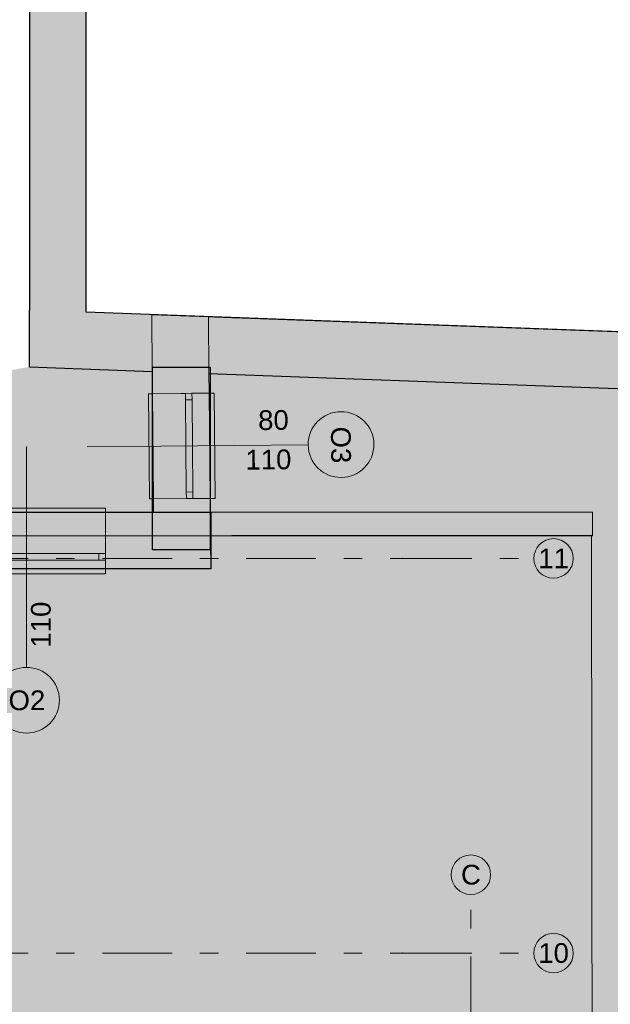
# Model space of a CAD drawing. Header units: centimetres. Extents: x -204 to 17936, y -15197 to 4352.
# Tile 38 of 41: x 749 to 1198, y 2695 to 3443. Entities that reach past the tile are written whole.
import ezdxf
from ezdxf.enums import TextEntityAlignment as Align

# ---------------------------------------------------------------- set-up
doc = ezdxf.new("R2010")
doc.units = ezdxf.units.CM
doc.header["$MEASUREMENT"] = 0
doc.linetypes.add('Przerywana podwójnie', pattern=[109.361107, 52.916665, -21.166666, 14.111111, -21.166666])
doc.linetypes.add('Wipeout_Contour', pattern=[100, 0, -100])
for name, color, linetype in [('00 - SUFIT Z BLACHY', 7, 'Continuous'), ('280-A Dachy Powłoki', 7, 'Continuous'), ('410-K Osie główne', 7, 'Continuous'), ('420-K Ściany', 7, 'Continuous'), ('Nowe_Okna Archicada', 7, 'Continuous'), ('Nowe_Znaczniki okien Archicada', 7, 'Continuous')]:
    doc.layers.add(name, color=color, linetype=linetype)
for name, color, linetype, lineweight in [('00 - SUFIT Z BLACHY_Nr_pióra__12', 7, 'Continuous', 13), ('00 - SUFIT Z BLACHY_Nr_pióra__69', 7, 'Continuous', 20), ('0_Nr_pióra__19', 255, 'Continuous', 30), ('410-K Osie główne_Nr_pióra__11', 7, 'Continuous', 0), ('410-K Osie główne_Nr_pióra__7', 7, 'Continuous', 20), ('420 - Wełna mineralna_Nr_pióra__11', 7, 'Continuous', 0), ('420 - Wełna mineralna_Nr_pióra__13', 7, 'Continuous', 25), ('420 - Wełna mineralna_Nr_pióra__19', 255, 'Continuous', 30), ('420-K Ściany_Nr_pióra__13', 7, 'Continuous', 25), ('420-K Ściany_Nr_pióra__27', 7, 'Continuous', 20), ('Nowe_420-K Ściany_Nr_pióra__135', 5, 'Continuous', 20), ('Nowe_Okna Archicada_Nr_pióra__135', 5, 'Continuous', 20), ('Nowe_Znaczniki okien Archicada_Nr_pióra__135', 5, 'Continuous', 20), ('Nowe_Znaczniki okien Archicada_Nr_pióra__7', 7, 'Continuous', 20)]:
    doc.layers.add(name, color=color, linetype=linetype, lineweight=lineweight)
doc.layers.add('280-A Dachy Powłoki_Nr_pióra__92', color=7, linetype='Continuous', lineweight=20, true_color=0xdfdfdf)
doc.styles.add('STYL_AUTOMATYCZNY_1', font='arial.ttf')

# ---------------------------------------------------------------- blocks, each defined once
blk = doc.blocks.new('Belka_2_1', base_point=(1184.54, 3050.97))
at = {"layer": '00 - SUFIT Z BLACHY_Nr_pióra__12', "color": 7, "linetype": 'Continuous', "lineweight": 13}
for p, q in [((1184.54, 3068.97), (627.87, 3068.97)), ((627.87, 3068.97), (627.87, 3050.97)), ((1184.54, 3068.97), (1184.54, 3050.97)), ((1184.54, 3050.97), (627.87, 3050.97))]:
    blk.add_line(p, q, dxfattribs=at)
at = {"layer": '00 - SUFIT Z BLACHY_Nr_pióra__69', "color": 7, "linetype": 'Continuous', "lineweight": 20}
blk.add_line((1184.54, 3050.97), (627.87, 3050.97), dxfattribs=at)
blk = doc.blocks.new('Znacznik Okno[11]_1', base_point=(754.15, 3025.97))
at = {"layer": 'Nowe_Znaczniki okien Archicada_Nr_pióra__135', "color": 5, "linetype": 'Continuous', "lineweight": 0}
blk.add_line((754.15, 2950.97), (754.15, 3118.97), dxfattribs=at)
at = {"layer": 'Nowe_Znaczniki okien Archicada_Nr_pióra__135', "color": 5, "linetype": 'Continuous', "lineweight": 20, "flags": 128}
blk.add_lwpolyline([(729.15, 2925.97, 1), (779.15, 2925.97, 1)], format="xyb", close=True, dxfattribs=at)
at = {"layer": 'Nowe_Znaczniki okien Archicada_Nr_pióra__7', "color": 7, "lineweight": 20, "char_height": 15, "attachment_point": 7, "rotation": 90, "style": 'STYL_AUTOMATYCZNY_1'}
for s, insert in [('\\A1;{\\pql;\\pt0;\\fArial|b0|i0|c238|p0;\\W1.000000;120\\fArial|b0|i0|c238|p0;\\W1.000000;\\A1{\\H.66x;\\S^  ;}\\fArial|b0|i0|c238|p0;\\W1.000000;\\fArial|b0|i0|c238|p0;\\W1.000000;}', (746.9, 2965.97)), ('\\A1;{\\pql;\\pt0;\\fArial|b0|i0|c238|p0;\\W1.000000;110\\fArial|b0|i0|c238|p0;\\W1.000000;\\A1{\\H.66x;\\S^  ;}\\fArial|b0|i0|c238|p0;\\W1.000000;\\fArial|b0|i0|c238|p0;\\W1.000000;}', (776.9, 2965.97))]:
    blk.add_mtext(s, dxfattribs=dict(at, insert=insert))
at = {"layer": 'Nowe_Znaczniki okien Archicada_Nr_pióra__7', "color": 7, "lineweight": 20, "insert": (740.43, 2918.22), "char_height": 15, "attachment_point": 7, "style": 'STYL_AUTOMATYCZNY_1'}
blk.add_mtext('\\A1;{\\pql;\\pt0;\\fArial|b0|i0|c238|p0;\\W1.000000;O2\\fArial|b0|i0|c238|p0;\\W1.000000;\\fArial|b0|i0|c238|p0;\\W1.000000;\\fArial|b0|i0|c238|p0;\\W1.000000;}', dxfattribs=at)
blk = doc.blocks.new('Okno[1]_1')
at = {"layer": 'Nowe_Okna Archicada_Nr_pióra__135', "color": 5, "linetype": 'Continuous', "lineweight": 20}
for p, q in [((814.15, 3071.97), (694.15, 3071.97)), ((694.15, 3071.97), (694.15, 3068.97)), ((814.15, 3068.97), (694.15, 3068.97)), ((694.15, 3068.97), (694.15, 3037.47)), ((814.15, 3068.97), (814.15, 3071.97)), ((814.15, 3068.97), (814.15, 3037.47)), ((699.15, 3037.47), (694.15, 3037.47)), ((694.15, 3037.47), (694.15, 3032.47)), ((694.15, 3037.47), (694.15, 3032.47)), ((694.15, 3032.47), (699.15, 3032.47)), ((694.15, 3032.47), (694.15, 3025.97)), ((699.15, 3032.47), (699.15, 3037.47)), ((809.15, 3037.47), (699.15, 3037.47)), ((699.15, 3032.47), (809.15, 3032.47)), ((814.15, 3037.47), (809.15, 3037.47)), ((809.15, 3037.47), (809.15, 3032.47)), ((809.15, 3032.47), (814.15, 3032.47)), ((814.15, 3037.47), (814.15, 3032.47)), ((814.15, 3037.47), (814.15, 3032.47)), ((814.15, 3032.47), (814.15, 3025.97)), ((694.15, 3021.97), (694.15, 3025.97)), ((814.15, 3025.97), (694.15, 3025.97)), ((814.15, 3025.97), (814.15, 3021.97)), ((814.15, 3021.97), (694.15, 3021.97))]:
    blk.add_line(p, q, dxfattribs=at)
at = {"layer": 'Nowe_Znaczniki okien Archicada', "color": 5, "lineweight": 20}
blk.add_blockref('Znacznik Okno[11]_1', (754.15, 3025.97), dxfattribs=at)
blk = doc.blocks.new('Ściana_10_1', base_point=(850.75, 3068.97))
at = {"layer": '420-K Ściany', "linetype": 'Continuous', "lineweight": 0, "true_color": 0x000000}
for points in [[(627.87, 3068.97), (627.87, 3025.97), (694.15, 3025.97), (694.15, 3068.97)], [(850.75, 3068.97), (814.15, 3068.97), (814.15, 3025.97), (851.15, 3025.97)], [(893.75, 3068.97), (850.75, 3068.97), (894.15, 3025.97)], [(850.75, 3068.97), (851.15, 3025.97), (894.15, 3025.97)]]:
    blk.add_hatch(color=18, dxfattribs=at).paths.add_polyline_path(points)
at = {"layer": '420-K Ściany_Nr_pióra__27', "color": 7, "linetype": 'Continuous', "lineweight": 20, "flags": 128}
for points in [[(694.15, 3068.97), (627.87, 3068.97)], [(627.87, 3068.97), (627.87, 3025.97)], [(850.75, 3068.97), (814.15, 3068.97)], [(894.15, 3025.97), (893.75, 3068.97)], [(627.87, 3025.97), (694.15, 3025.97)], [(814.15, 3025.97), (894.15, 3025.97)]]:
    blk.add_lwpolyline(points, dxfattribs=at)
at = {"layer": 'Nowe_420-K Ściany_Nr_pióra__135', "color": 5, "linetype": 'Continuous', "lineweight": 20, "flags": 128}
for points in [[(694.15, 3068.97), (694.15, 3025.97)], [(814.15, 3025.97), (814.15, 3068.97)]]:
    blk.add_lwpolyline(points, dxfattribs=at)
at = {"layer": 'Nowe_Okna Archicada', "color": 5, "linetype": 'Continuous', "lineweight": 20}
blk.add_blockref('Okno[1]_1', (0, 0), dxfattribs=at)
blk = doc.blocks.new('Znacznik Okno[12]_1', base_point=(850.29, 3119))
at = {"layer": 'Nowe_Znaczniki okien Archicada_Nr_pióra__135', "color": 5, "linetype": 'Continuous', "lineweight": 0}
blk.add_line((968.28, 3120.09), (800.29, 3118.54), dxfattribs=at)
at = {"layer": 'Nowe_Znaczniki okien Archicada_Nr_pióra__135', "color": 5, "linetype": 'Continuous', "lineweight": 20, "flags": 128}
blk.add_lwpolyline([(993.51, 3095.32, 1), (993.05, 3145.32, 1)], format="xyb", close=True, dxfattribs=at)
at = {"layer": 'Nowe_Znaczniki okien Archicada_Nr_pióra__7', "color": 7, "lineweight": 20, "char_height": 15, "attachment_point": 7, "style": 'STYL_AUTOMATYCZNY_1'}
for s, insert, rotation in [('\\A1;{\\pql;\\pt0;\\fArial|b0|i0|c238|p0;\\W1.000000;80\\fArial|b0|i0|c238|p0;\\W1.000000;\\A1{\\H.66x;\\S^  ;}\\fArial|b0|i0|c238|p0;\\W1.000000;\\fArial|b0|i0|c238|p0;\\W1.000000;}', (930.34, 3126.99), 0.52692), ('\\A1;{\\pql;\\pt0;\\fArial|b0|i0|c238|p0;\\W1.000000;110\\fArial|b0|i0|c238|p0;\\W1.000000;\\A1{\\H.66x;\\S^  ;}\\fArial|b0|i0|c238|p0;\\W1.000000;\\fArial|b0|i0|c238|p0;\\W1.000000;}', (920.7, 3096.9), 0.52692), ('\\A1;{\\pql;\\pt0;\\fArial|b0|i0|c238|p0;\\W1.000000;O3\\fArial|b0|i0|c238|p0;\\W1.000000;\\fArial|b0|i0|c238|p0;\\W1.000000;\\fArial|b0|i0|c238|p0;\\W1.000000;}', (985.4, 3133.97), 270.52692)]:
    blk.add_mtext(s, dxfattribs=dict(at, insert=insert, rotation=rotation))
blk = doc.blocks.new('Okno[2]_1')
at = {"layer": 'Nowe_Okna Archicada_Nr_pióra__135', "color": 5, "linetype": 'Continuous', "lineweight": 20}
for p, q in [((849.92, 3159), (846.92, 3158.97)), ((846.92, 3158.97), (847.66, 3078.98)), ((849.92, 3159), (874.92, 3159.23)), ((849.92, 3159), (850.66, 3079)), ((874.92, 3159.23), (879.92, 3159.28)), ((874.92, 3159.23), (879.92, 3159.28)), ((874.92, 3159.23), (874.97, 3154.23)), ((879.92, 3159.28), (892.92, 3159.4)), ((879.97, 3154.28), (879.92, 3159.28)), ((892.92, 3159.4), (896.92, 3159.43)), ((892.92, 3159.4), (893.66, 3079.4)), ((896.92, 3159.43), (897.66, 3079.44)), ((874.97, 3154.23), (879.97, 3154.28)), ((874.97, 3154.23), (875.61, 3084.23)), ((880.61, 3084.28), (879.97, 3154.28)), ((880.61, 3084.28), (875.61, 3084.23)), ((875.61, 3084.23), (875.66, 3079.23)), ((880.66, 3079.28), (880.61, 3084.28)), ((847.66, 3078.98), (850.66, 3079)), ((850.66, 3079), (875.66, 3079.23)), ((875.66, 3079.23), (880.66, 3079.28)), ((875.66, 3079.23), (880.66, 3079.28)), ((880.66, 3079.28), (893.66, 3079.4)), ((897.66, 3079.44), (893.66, 3079.4))]:
    blk.add_line(p, q, dxfattribs=at)
at = {"layer": 'Nowe_Znaczniki okien Archicada', "color": 5, "lineweight": 20}
blk.add_blockref('Znacznik Okno[12]_1', (850.29, 3119), dxfattribs=at)
blk = doc.blocks.new('Ściana_11_1', base_point=(850.75, 3068.97))
at = {"layer": '420-K Ściany', "linetype": 'Continuous', "lineweight": 0, "true_color": 0x000000}
for points in [[(892.39, 3217.44), (849.37, 3219.02), (849.77, 3175.97), (892.78, 3174.39)], [(892.78, 3174.39), (849.77, 3175.97), (849.92, 3159), (892.92, 3159.4)], [(893.66, 3079.4), (850.66, 3079), (850.75, 3068.97), (893.75, 3068.97)]]:
    blk.add_hatch(color=18, dxfattribs=at).paths.add_polyline_path(points)
at = {"layer": '420-K Ściany_Nr_pióra__13', "color": 7, "linetype": 'Continuous', "lineweight": 25}
blk.add_line((892.39, 3217.44), (849.37, 3219.02), dxfattribs=at)
at = {"layer": '420-K Ściany_Nr_pióra__27', "color": 7, "linetype": 'Continuous', "lineweight": 20}
for p, q in [((849.37, 3219.02), (849.77, 3175.97)), ((892.78, 3174.39), (892.39, 3217.44))]:
    blk.add_line(p, q, dxfattribs=at)
at = {"layer": '420-K Ściany_Nr_pióra__27', "color": 7, "linetype": 'Continuous', "lineweight": 20, "flags": 128}
for points in [[(849.77, 3175.97), (849.92, 3159)], [(892.92, 3159.4), (892.78, 3174.39)], [(850.66, 3079), (850.75, 3068.97)], [(893.75, 3068.97), (893.66, 3079.4)]]:
    blk.add_lwpolyline(points, dxfattribs=at)
at = {"layer": 'Nowe_420-K Ściany_Nr_pióra__135', "color": 5, "linetype": 'Continuous', "lineweight": 20, "flags": 128}
for points in [[(892.92, 3159.4), (849.92, 3159)], [(850.66, 3079), (893.66, 3079.4)]]:
    blk.add_lwpolyline(points, dxfattribs=at)
at = {"layer": 'Nowe_Okna Archicada', "color": 5, "linetype": 'Continuous', "lineweight": 20}
blk.add_blockref('Okno[2]_1', (0, 0), dxfattribs=at)
blk = doc.blocks.new('Ściana_12_1', base_point=(1589.67, 3148.76))
at = {"color": 254, "linetype": 'Wipeout_Contour', "lineweight": 0, "ltscale": 9897.355663}
blk.add_wipeout([(756.47, 3222.44), (756.47, 3179.41), (799.47, 3220.85)], dxfattribs=at).dxf.layer = '420-K Ściany'
at = {"color": 254, "linetype": 'Wipeout_Contour', "lineweight": 0, "ltscale": 13730.083175}
blk.add_wipeout([(892.78, 3174.39), (1589.67, 3148.76), (1591.25, 3191.73), (892.39, 3217.44)], dxfattribs=at).dxf.layer = '420-K Ściany'
at = {"layer": '420-K Ściany_Nr_pióra__13', "color": 7, "linetype": 'Continuous', "lineweight": 25, "flags": 128}
blk.add_lwpolyline([(892.78, 3174.39), (1589.67, 3148.76)], dxfattribs=at)
at = {"layer": '420-K Ściany_Nr_pióra__27', "color": 7, "linetype": 'Continuous', "lineweight": 20}
blk.add_line((892.78, 3174.39), (892.39, 3217.44), dxfattribs=at)
at = {"color": 254, "linetype": 'Wipeout_Contour', "lineweight": 0, "ltscale": 9863.029647}
blk.add_wipeout([(799.47, 3220.85), (756.47, 3179.41), (799.47, 3177.82)], dxfattribs=at).dxf.layer = '420-K Ściany'
at = {"layer": '420-K Ściany_Nr_pióra__13', "color": 7, "linetype": 'Continuous', "lineweight": 25, "flags": 128}
blk.add_lwpolyline([(756.47, 3179.41), (756.47, 3222.44)], dxfattribs=at)
at = {"color": 254, "linetype": 'Wipeout_Contour', "lineweight": 0, "ltscale": 13212.315169}
blk.add_wipeout([(849.37, 3219.02), (799.47, 3220.85), (799.47, 3177.82), (849.77, 3175.97)], dxfattribs=at).dxf.layer = '420-K Ściany'
at = {"layer": '420-K Ściany_Nr_pióra__13', "color": 7, "linetype": 'Continuous', "lineweight": 25, "flags": 128}
for points in [[(1591.25, 3191.73), (799.47, 3220.85)], [(756.47, 3179.41), (849.77, 3175.97)]]:
    blk.add_lwpolyline(points, dxfattribs=at)
at = {"layer": '420-K Ściany_Nr_pióra__27', "color": 7, "linetype": 'Continuous', "lineweight": 20}
blk.add_line((849.37, 3219.02), (849.77, 3175.97), dxfattribs=at)
blk = doc.blocks.new('Ściana_13_1', base_point=(756.47, 3179.41))
at = {"color": 254, "linetype": 'Wipeout_Contour', "lineweight": 0, "ltscale": 15471.328879}
blk.add_wipeout([(799.47, 3220.85), (799.47, 4352.35), (756.47, 4352.35), (756.47, 3222.44)], dxfattribs=at).dxf.layer = '420-K Ściany'
at = {"layer": '420-K Ściany_Nr_pióra__13', "color": 7, "linetype": 'Continuous', "lineweight": 25, "flags": 128}
for points in [[(756.47, 4352.35), (756.47, 3222.44)], [(799.47, 3220.85), (799.47, 4352.35)]]:
    blk.add_lwpolyline(points, dxfattribs=at)
blk = doc.blocks.new('Ściana_14_1', base_point=(1589.67, 3148.76))
at = {"layer": '420-K Ściany', "linetype": 'Continuous', "lineweight": 0, "true_color": 0x000000}
for points in [[(756.47, 3222.44), (756.47, 3179.41), (799.47, 3220.85)], [(799.47, 3220.85), (756.47, 3179.41), (799.47, 3177.82)], [(799.47, 3177.82), (1589.67, 3148.76), (1591.25, 3191.73), (799.47, 3220.85)]]:
    blk.add_hatch(color=18, dxfattribs=at).paths.add_polyline_path(points)
at = {"layer": '420-K Ściany_Nr_pióra__27', "color": 7, "linetype": 'Continuous', "lineweight": 20, "flags": 128}
for points in [[(756.47, 3179.41), (756.47, 3222.44)], [(1591.25, 3191.73), (799.47, 3220.85)], [(756.47, 3179.41), (849.77, 3175.97)], [(892.78, 3174.39), (1589.67, 3148.76)]]:
    blk.add_lwpolyline(points, dxfattribs=at)
blk = doc.blocks.new('Ściana_15_1', base_point=(756.47, 3179.41))
at = {"layer": '420-K Ściany', "linetype": 'Continuous', "lineweight": 0, "true_color": 0x000000}
blk.add_hatch(color=18, dxfattribs=at).paths.add_polyline_path([(799.47, 3220.85), (799.47, 4352.35), (756.47, 4352.35), (756.47, 3222.44)])
at = {"layer": '420-K Ściany_Nr_pióra__27', "color": 7, "linetype": 'Continuous', "lineweight": 20, "flags": 128}
for points in [[(756.47, 4352.35), (756.47, 3222.44)], [(799.47, 3220.85), (799.47, 4352.35)]]:
    blk.add_lwpolyline(points, dxfattribs=at)
blk = doc.blocks.new('Dach_4_1', base_point=(1187.38, 11.79))
at = {"layer": '280-A Dachy Powłoki_Nr_pióra__92', "color": 254, "linetype": 'Continuous', "lineweight": 20, "true_color": 0xdfdfdf, "flags": 128}
for points in [[(636.17, 3050.83), (1183.63, 3051.5)], [(1183.63, 3051.5), (1187.38, 11.79)]]:
    blk.add_lwpolyline(points, dxfattribs=at)
blk = doc.blocks.new('Standardowy znacznik osi[38]_1', base_point=(-163, 2733.81))
at = {"layer": '410-K Osie główne_Nr_pióra__11', "color": 7, "linetype": 'Przerywana podwójnie', "lineweight": 0}
for p, q in [((-63, 2733.81), (1039.92, 2733.81)), ((1039.92, 2733.81), (1139.92, 2733.81))]:
    blk.add_line(p, q, dxfattribs=at)
blk.add_point((1039.92, 2733.81), dxfattribs=at)
blk.add_point((1039.92, 2733.81), dxfattribs=at)
at = {"layer": '410-K Osie główne_Nr_pióra__7', "color": 7, "linetype": 'Continuous', "lineweight": 20}
blk.add_circle((1154.92, 2733.81), 15, dxfattribs=at)
at = {"layer": '410-K Osie główne_Nr_pióra__11', "color": 7, "lineweight": 0, "style": 'STYL_AUTOMATYCZNY_1'}
for tag, p in [('AC_MarkerText_1_0', (-178, 2741.31)), ('AC_MarkerText_1_1', (1154.92, 2741.31))]:
    blk.add_attdef(tag, text='', height=15, dxfattribs=at).set_placement(p, align=Align.TOP_CENTER)
blk = doc.blocks.new('Standardowy znacznik osi[39]_1', base_point=(-163, 3033.81))
at = {"layer": '410-K Osie główne_Nr_pióra__11', "color": 7, "linetype": 'Przerywana podwójnie', "lineweight": 0}
for p, q in [((-63, 3033.81), (1039.92, 3033.81)), ((1039.92, 3033.81), (1139.92, 3033.81))]:
    blk.add_line(p, q, dxfattribs=at)
blk.add_point((1039.92, 3033.81), dxfattribs=at)
blk.add_point((1039.92, 3033.81), dxfattribs=at)
at = {"layer": '410-K Osie główne_Nr_pióra__7', "color": 7, "linetype": 'Continuous', "lineweight": 20}
blk.add_circle((1154.92, 3033.81), 15, dxfattribs=at)
at = {"layer": '410-K Osie główne_Nr_pióra__11', "color": 7, "lineweight": 0, "style": 'STYL_AUTOMATYCZNY_1'}
for tag, p in [('AC_MarkerText_1_0', (-178, 3041.31)), ('AC_MarkerText_1_1', (1154.92, 3041.31))]:
    blk.add_attdef(tag, text='', height=15, dxfattribs=at).set_placement(p, align=Align.TOP_CENTER)
blk = doc.blocks.new('Standardowy znacznik osi[42]_1', base_point=(1092.06, 2778.38))
at = {"layer": '410-K Osie główne_Nr_pióra__11', "color": 7, "linetype": 'Przerywana podwójnie', "lineweight": 0}
for p, q in [((1092.06, 2678.38), (1092.06, 2778.38)), ((1092.06, 2678.38), (1092.06, 2342.05)), ((1092.06, 2342.05), (1092.06, 2242.05))]:
    blk.add_line(p, q, dxfattribs=at)
for p in [(1092.06, 2678.38), (1092.06, 2678.38), (1092.06, 2342.05), (1092.06, 2342.05)]:
    blk.add_point(p, dxfattribs=at)
at = {"layer": '410-K Osie główne_Nr_pióra__7', "color": 7, "linetype": 'Continuous', "lineweight": 20}
for centre in [(1092.06, 2793.38), (1092.06, 2227.05)]:
    blk.add_circle(centre, 15, dxfattribs=at)
at = {"layer": '410-K Osie główne_Nr_pióra__11', "color": 7, "lineweight": 0, "style": 'STYL_AUTOMATYCZNY_1'}
for tag, p in [('AC_MarkerText_1_0', (1092.06, 2800.88)), ('AC_MarkerText_1_1', (1092.06, 2234.55))]:
    blk.add_attdef(tag, text='', height=15, rotation=360, dxfattribs=at).set_placement(p, align=Align.TOP_CENTER)

msp = doc.modelspace()

# ---------------------------------------------------------------- hatches: boundary and pattern name
at = {"layer": '0_Nr_pióra__19', "linetype": 'Continuous', "lineweight": 30}
msp.add_hatch(color=255, dxfattribs=at).paths.add_polyline_path([(654.35, 3025.97), (894.15, 3025.97), (892.78, 3174.39), (1519.26, 3151.35), (1519.26, 3025.97), (1519.26, 56.8), (654.35, 56.8)])
at = {"layer": '420 - Wełna mineralna_Nr_pióra__11', "linetype": 'Continuous', "lineweight": 0}
msp.add_hatch(color=7, dxfattribs=at).paths.add_polyline_path([(894.15, 3025.97), (684.43, 3025.97), (684.43, 3068.97), (894.15, 3068.97)])

# ---------------------------------------------------------------- linework, layer by layer
at = {"layer": '420 - Wełna mineralna_Nr_pióra__13', "color": 7, "linetype": 'Continuous', "lineweight": 25, "flags": 128}
msp.add_lwpolyline([(894.15, 3025.97), (684.43, 3025.97), (684.43, 3068.97), (894.15, 3068.97)], close=True, dxfattribs=at)

# ---------------------------------------------------------------- block references
at = {"layer": '00 - SUFIT Z BLACHY', "color": 7, "lineweight": 13}
msp.add_blockref('Belka_2_1', (1184.54, 3050.97), dxfattribs=at)
at = {"layer": '280-A Dachy Powłoki', "color": 254, "linetype": 'Continuous', "lineweight": 20, "true_color": 0xdfdfdf}
msp.add_blockref('Dach_4_1', (1187.38, 11.79), dxfattribs=at)
at = {"layer": '410-K Osie główne', "color": 7, "linetype": 'Continuous', "lineweight": 20}
ref = msp.add_blockref('Standardowy znacznik osi[39]_1', (-163, 3033.81), dxfattribs=at)
ref.add_attrib('AC_MarkerText_1_1', '11', dxfattribs={"layer": '410-K Osie główne_Nr_pióra__11', "color": 7, "lineweight": 0, "height": 15, "style": 'STYL_AUTOMATYCZNY_1'}).set_placement((1154.92, 3041.31), align=Align.TOP_CENTER)
ref = msp.add_blockref('Standardowy znacznik osi[42]_1', (1092.06, 2778.38), dxfattribs=at)
ref.add_attrib('AC_MarkerText_1', 'C', dxfattribs={"layer": '410-K Osie główne_Nr_pióra__11', "color": 7, "lineweight": 0, "height": 15, "rotation": 360, "style": 'STYL_AUTOMATYCZNY_1'}).set_placement((1092.06, 2800.88), align=Align.TOP_CENTER)
ref.add_attrib('AC_MarkerText_1_1', 'C', dxfattribs={"layer": '410-K Osie główne_Nr_pióra__11', "color": 7, "lineweight": 0, "height": 15, "rotation": 360, "style": 'STYL_AUTOMATYCZNY_1'}).set_placement((1092.06, 2234.55), align=Align.TOP_CENTER)
ref = msp.add_blockref('Standardowy znacznik osi[38]_1', (-163, 2733.81), dxfattribs=at)
ref.add_attrib('AC_MarkerText_1_1', '10', dxfattribs={"layer": '410-K Osie główne_Nr_pióra__11', "color": 7, "lineweight": 0, "height": 15, "style": 'STYL_AUTOMATYCZNY_1'}).set_placement((1154.92, 2741.31), align=Align.TOP_CENTER)
at = {"layer": '420-K Ściany', "color": 7, "lineweight": 20}
for name in ['Ściana_11_1', 'Ściana_10_1']:
    msp.add_blockref(name, (850.75, 3068.97), dxfattribs=at)

# ---------------------------------------------------------------- next in the draw order: block references
msp.add_blockref('Ściana_12_1', (1589.67, 3148.76), dxfattribs=at)

# ---------------------------------------------------------------- next in the draw order: hatches: boundary and pattern name
at = {"layer": '420 - Wełna mineralna_Nr_pióra__11', "linetype": 'Continuous', "lineweight": 0}
msp.add_hatch(color=7, dxfattribs=at).paths.add_polyline_path([(893.66, 3040.25), (849.92, 3040.25), (849.92, 3179.07), (893.66, 3179.07)])
at = {"layer": '420 - Wełna mineralna_Nr_pióra__19', "linetype": 'Continuous', "lineweight": 30}
msp.add_hatch(color=255, dxfattribs=at).paths.add_polyline_path([(849.92, 3068.97), (694.15, 3068.97), (694.15, 3168.09), (756.47, 3179.41), (849.77, 3175.97)])

# ---------------------------------------------------------------- next in the draw order: linework, layer by layer
at = {"layer": '420 - Wełna mineralna_Nr_pióra__13', "color": 7, "linetype": 'Continuous', "lineweight": 25, "flags": 128}
msp.add_lwpolyline([(893.66, 3040.25), (849.92, 3040.25), (849.92, 3179.07), (893.66, 3179.07)], close=True, dxfattribs=at)

# ---------------------------------------------------------------- next in the draw order: block references
at = {"layer": '420-K Ściany', "color": 7, "lineweight": 20}
msp.add_blockref('Ściana_13_1', (756.47, 3179.41), dxfattribs=at)

# ---------------------------------------------------------------- next in the draw order: block references
for name, p in [('Ściana_15_1', (756.47, 3179.41)), ('Ściana_14_1', (1589.67, 3148.76))]:
    msp.add_blockref(name, p, dxfattribs=at)

doc.saveas('drawing.dxf')
